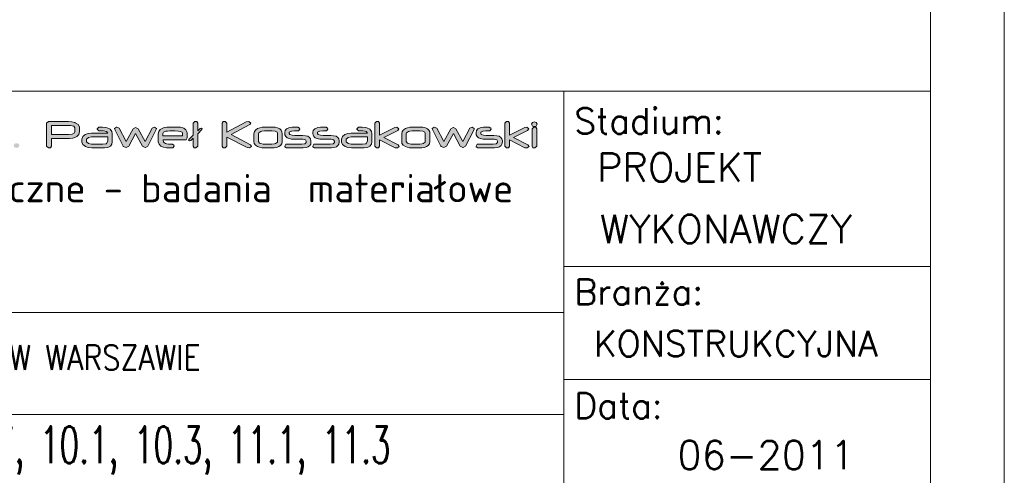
# Model space of a CAD drawing. Header units: millimetres. Extents: x -176817 to 571382, y -58489 to 156123.
# Tile 99 of 256: x -119630 to -118295, y 84586 to 85204. Entities that reach past the tile are written whole.
import ezdxf
from ezdxf.enums import TextEntityAlignment as Align

# ---------------------------------------------------------------- set-up
doc = ezdxf.new("R2010")
doc.units = ezdxf.units.MM
doc.header["$LTSCALE"] = 0.2
doc.layers.get('0').update_dxf_attribs({"lineweight": 13})
for name, color, linetype, lineweight in [('-AAA Cienka', 2, 'Continuous', 18), ('Konstrukcja', 2, 'Continuous', 13), ('Prz', 5, 'Continuous', 13), ('SIATKA', 5, 'Continuous', 13), ('TABELA', 7, 'Continuous', 13)]:
    doc.layers.add(name, color=color, linetype=linetype, lineweight=lineweight)
doc.styles.add('Annotative', font='txt')
doc.styles.add('ROMANS', font='romans.shx')

# ---------------------------------------------------------------- blocks, each defined once
blk = doc.blocks.new('structure pro')
h = blk.add_hatch(color=7)
h.dxf.hatch_style = 1
h.paths.add_polyline_path([(739.2, 22.6), (739.7, 24.1), (741.8, 25.2), (745.2, 25.6), (748.1, 25.6), (749.3, 27.4), (749.2, 28.6), (747.4, 29.9), (747.1, 29.9), (743.8, 29.7), (741, 29.4), (738.8, 28.9), (738.3, 28.6), (736, 27.2), (734.6, 25.2), (734.1, 22.6), (734.1, 8.3), (734.1, 7.8), (735.9, 6.3), (738.2, 6.5), (739.2, 8.3)])
h.paths.add_polyline_path([(553.3, 43.3), (550.3, 45.3), (549.9, 45.3), (544.2, 45.2), (539.6, 44.6), (536, 43.6), (535.1, 43.4), (531.2, 41), (528.9, 37.6), (528.1, 33.2), (528.1, 9.5), (528.2, 8.4), (531.2, 6.2), (535, 6.5), (536.7, 9.4), (536.7, 33.2), (537.6, 35.8), (540.9, 37.6), (546.6, 38.2), (551.4, 38.3), (553.5, 41.3)])
h.paths.add_polyline_path([(115.8, 43.3), (112.8, 45.3), (112.4, 45.3), (106.8, 45.2), (102.1, 44.6), (98.5, 43.6), (97.7, 43.4), (93.8, 41), (91.4, 37.6), (90.6, 33.2), (90.6, 9.5), (90.7, 8.4), (93.7, 6.2), (97.4, 6.5), (99.2, 9.4), (99.2, 33.2), (100.1, 35.8), (103.5, 37.6), (109.2, 38.2), (113.9, 38.3), (116, 41.3)])
h.paths.add_polyline_path([(1436.8, 35.1), (1434.6, 35.7), (1432.3, 35.1), (1431.2, 33.1), (1432.3, 31.1), (1434.6, 30.5), (1436.8, 31.1), (1437.9, 33.1)])
h.paths.add_polyline_path([(1436.1, 29.7), (1433.9, 30), (1432, 28), (1432, 8.3), (1433, 6.6), (1435.3, 6.3), (1437.2, 8.3), (1437.2, 28)])
h.paths.add_polyline_path([(1405.3, 36.1), (1403.1, 36.2), (1401.2, 34.3), (1401.2, 8.3), (1403.1, 6.3), (1405.3, 6.6), (1406.3, 8.3), (1406.3, 15.5), (1424, 6.6), (1426.5, 6.3), (1428.6, 8.1), (1427.3, 10), (1411.1, 18.1), (1426.9, 26.1), (1428.3, 27.9), (1426.1, 29.7), (1423.7, 29.5), (1406.3, 20.8), (1406.3, 34.3)])
h.paths.add_polyline_path([(1385.4, 28.6), (1383.6, 29.9), (1380.4, 29.8), (1377.9, 29.7), (1377.1, 29.7), (1374.5, 29.4), (1373.4, 29), (1370.7, 27.9), (1369.1, 26.1), (1368.7, 23.9), (1368.7, 22.6), (1368.8, 21), (1369.8, 19.2), (1371.3, 17.8), (1373.6, 16.9), (1376.6, 16.3), (1380.2, 16.1), (1388.6, 16.1), (1389.1, 16.1), (1392.1, 15.5), (1393, 14), (1393, 13.1), (1392.9, 12.5), (1391.4, 11.1), (1388.2, 10.7), (1370.7, 10.7), (1369.8, 10.5), (1368.7, 8.3), (1368.8, 7.7), (1370.7, 6.3), (1388.1, 6.3), (1389.6, 6.4), (1392.8, 6.8), (1395.2, 7.7), (1397, 9), (1398, 10.8), (1398.4, 13.1), (1398.4, 14.2), (1398.4, 14.4), (1398, 16.6), (1396.8, 18.3), (1394.9, 19.5), (1392.2, 20.2), (1388.9, 20.5), (1380.3, 20.5), (1377.1, 20.7), (1374.6, 21.4), (1373.9, 22.6), (1373.9, 23.9), (1373.9, 24.3), (1376.4, 25.4), (1376.7, 25.4), (1379.9, 25.5), (1383.6, 25.5), (1384.2, 25.6), (1385.6, 27.4)])
h.paths.add_polyline_path([(1324.3, 28.8), (1321.5, 30), (1321.5, 30), (1319.2, 28.3), (1319.5, 27.1), (1328.8, 8.5), (1329.1, 8.1), (1332.1, 6.7), (1332.4, 6.7), (1335.2, 8.4), (1343, 22.8), (1350.6, 8.5), (1350.7, 8.3), (1353.7, 6.8), (1354, 6.8), (1356.8, 8.5), (1366.4, 27.1), (1366.7, 28.3), (1366.7, 28.4), (1364.3, 30), (1361.6, 28.8), (1353.7, 13.5), (1345.9, 27.8), (1345.9, 27.9), (1343, 29.5), (1342.8, 29.5), (1340, 27.8), (1332.2, 13.5)])
h.paths.add_polyline_path([(1308.6, 29.7), (1305.1, 29.9), (1296.5, 29.9), (1294, 29.7), (1291.2, 29.2), (1288.8, 28.3), (1286.6, 26.9), (1285.1, 24.8), (1284.6, 22.4), (1284.6, 13.6), (1284.9, 11.4), (1286.4, 9.4), (1288.8, 7.8), (1290.8, 7.1), (1293.6, 6.6), (1296.5, 6.3), (1305.1, 6.3), (1307.5, 6.5), (1310.3, 7), (1312.6, 7.8), (1314.6, 9), (1316, 11.1), (1316.6, 13.6), (1316.6, 22.4), (1316.6, 22.4), (1316.3, 24.7), (1315.3, 26.6), (1313.7, 28), (1311.5, 29)])
h.paths.add_polyline_path([(1296.6, 25.5), (1305, 25.5), (1308.4, 25.2), (1310.6, 24.3), (1311.3, 22.8), (1311.3, 13.6), (1311.2, 12.9), (1308.8, 11.3), (1307.8, 11.1), (1305, 10.7), (1296.6, 10.7), (1295.1, 10.7), (1292.4, 11.2), (1291, 11.8), (1289.7, 13.6), (1289.7, 22.4), (1290, 23.4), (1292.3, 25), (1293.7, 25.3)], flags=16)
h.paths.add_polyline_path([(1258.5, 36.1), (1256.3, 36.2), (1254.4, 34.3), (1254.4, 8.3), (1256.3, 6.3), (1258.5, 6.6), (1259.5, 8.3), (1259.5, 15.5), (1277.2, 6.6), (1279.7, 6.3), (1281.8, 8.1), (1280.5, 10), (1264.3, 18.1), (1280.2, 26.1), (1281.5, 27.9), (1279.3, 29.7), (1276.9, 29.5), (1259.5, 20.8), (1259.5, 34.3)])
h.paths.add_polyline_path([(1240.1, 29.7), (1235.9, 29.9), (1233.9, 27.9), (1233.9, 27.6), (1235.9, 25.5), (1237, 25.5), (1237.3, 25.5), (1238.1, 25.6), (1238.8, 25.6), (1240.6, 25.5), (1244.3, 24.8), (1245.8, 23.1), (1227.5, 23.1), (1223.6, 22.8), (1220.5, 21.7), (1220.3, 21.6), (1217.6, 19.3), (1216.7, 16.2), (1216.7, 13.2), (1216.7, 13), (1217.7, 10.1), (1220.7, 7.8), (1223.9, 6.7), (1227.7, 6.3), (1240.3, 6.3), (1242.1, 6.4), (1246, 7), (1248.7, 8.5), (1250.4, 10.6), (1250.9, 13.4), (1250.9, 22.7), (1250.5, 25), (1248.7, 27.4), (1245.3, 29), (1243.6, 29.4)])
h.paths.add_polyline_path([(1240.4, 10.7), (1227.5, 10.7), (1224.2, 11.2), (1221.9, 13.3), (1221.9, 16.2), (1224.1, 18.2), (1227.5, 18.8), (1245.8, 18.8), (1245.8, 17.9), (1245.8, 16.7), (1245.8, 15.5), (1245.8, 14.7), (1245.8, 14.1), (1244.3, 11.3), (1244.1, 11.1)], flags=16)
h.paths.add_polyline_path([(1200.9, 28.6), (1199.1, 29.9), (1196, 29.8), (1193.5, 29.7), (1192.7, 29.7), (1190, 29.4), (1188.9, 29), (1186.3, 27.9), (1184.7, 26.1), (1184.2, 23.9), (1184.2, 22.6), (1184.4, 21), (1185.3, 19.2), (1186.9, 17.8), (1189.1, 16.9), (1192.1, 16.3), (1195.7, 16.1), (1204.1, 16.1), (1204.6, 16.1), (1207.6, 15.5), (1208.5, 14), (1208.5, 13.1), (1208.5, 12.5), (1207, 11.1), (1203.7, 10.7), (1186.2, 10.7), (1185.3, 10.5), (1184.3, 8.3), (1184.3, 7.7), (1186.2, 6.3), (1203.7, 6.3), (1205.2, 6.4), (1208.3, 6.8), (1210.8, 7.7), (1212.5, 9), (1213.6, 10.8), (1214, 13.1), (1214, 14.2), (1214, 14.4), (1213.5, 16.6), (1212.3, 18.3), (1210.4, 19.5), (1207.7, 20.2), (1204.4, 20.5), (1195.8, 20.5), (1192.7, 20.7), (1190.2, 21.4), (1189.4, 22.6), (1189.4, 23.9), (1189.4, 24.3), (1191.9, 25.4), (1192.2, 25.4), (1195.4, 25.5), (1199.1, 25.5), (1199.7, 25.6), (1201.1, 27.4)])
h.paths.add_polyline_path([(1169.1, 28.6), (1167.3, 29.9), (1164.2, 29.8), (1161.6, 29.7), (1160.9, 29.7), (1158.2, 29.4), (1157.1, 29), (1154.4, 27.9), (1152.8, 26.1), (1152.4, 23.9), (1152.4, 22.6), (1152.5, 21), (1153.5, 19.2), (1155, 17.8), (1157.3, 16.9), (1160.2, 16.3), (1163.9, 16.1), (1172.3, 16.1), (1172.7, 16.1), (1175.7, 15.5), (1176.7, 14), (1176.7, 13.1), (1176.6, 12.5), (1175.2, 11.1), (1171.9, 10.7), (1154.3, 10.7), (1153.5, 10.5), (1152.5, 8.3), (1152.5, 7.7), (1154.3, 6.3), (1171.9, 6.3), (1173.3, 6.4), (1176.5, 6.8), (1178.9, 7.7), (1180.7, 9), (1181.8, 10.8), (1182.1, 13.1), (1182.1, 14.2), (1182.1, 14.4), (1181.7, 16.6), (1180.5, 18.3), (1178.6, 19.5), (1175.9, 20.2), (1172.6, 20.5), (1163.9, 20.5), (1160.8, 20.7), (1158.3, 21.4), (1157.5, 22.6), (1157.5, 23.9), (1157.6, 24.3), (1160.1, 25.4), (1160.4, 25.4), (1163.6, 25.5), (1167.3, 25.5), (1167.9, 25.6), (1169.3, 27.4)])
h.paths.add_polyline_path([(1141.6, 29.7), (1138.2, 29.9), (1129.5, 29.9), (1127, 29.7), (1124.2, 29.2), (1121.8, 28.3), (1119.6, 26.9), (1118.1, 24.8), (1117.6, 22.4), (1117.6, 13.6), (1118, 11.4), (1119.4, 9.4), (1121.8, 7.8), (1123.9, 7.1), (1126.6, 6.6), (1129.5, 6.3), (1138.2, 6.3), (1140.5, 6.5), (1143.3, 7), (1145.6, 7.8), (1147.6, 9), (1149.1, 11.1), (1149.6, 13.6), (1149.6, 22.4), (1149.6, 22.4), (1149.2, 24.7), (1148.3, 26.6), (1146.7, 28), (1144.4, 29)])
h.paths.add_polyline_path([(1129.6, 25.5), (1138, 25.5), (1141.5, 25.2), (1143.7, 24.3), (1144.4, 22.8), (1144.4, 13.6), (1144.1, 12.9), (1141.9, 11.3), (1140.8, 11.1), (1138, 10.7), (1129.6, 10.7), (1128.1, 10.7), (1125.4, 11.2), (1123.9, 11.8), (1122.8, 13.6), (1122.8, 22.4), (1123, 23.4), (1125.4, 25), (1126.7, 25.3)], flags=16)
h.paths.add_polyline_path([(1087, 34.3), (1085, 36.2), (1082.7, 36.1), (1081.6, 34.3), (1081.6, 8.3), (1082.7, 6.6), (1085, 6.3), (1087, 8.3), (1087, 18.7), (1109.8, 6.7), (1112.6, 6.3), (1114.8, 8.1), (1113.6, 10), (1091.7, 21.6), (1112.8, 32.7), (1114.1, 34.5), (1111.9, 36.2), (1108.9, 36), (1087, 24.3)])
h.paths.add_polyline_path([(1052.9, 36.1), (1050.7, 36.2), (1048.8, 34.3), (1048.8, 20.6), (1044.1, 15.9), (1043.6, 15.1), (1044.6, 14.4), (1046.1, 14.7), (1048.8, 17.3), (1048.8, 8.3), (1049.9, 6.6), (1052.1, 6.3), (1054, 8.3), (1054, 22.3), (1058.8, 27), (1059.2, 27.8), (1058.2, 28.6), (1056.8, 28.3), (1054, 25.6), (1054, 34.3)])
h.paths.add_polyline_path([(1034.7, 29.7), (1031.5, 29.9), (1021.9, 29.9), (1019, 29.7), (1016.2, 29.3), (1013.9, 28.5), (1011.6, 27), (1010, 25), (1009.5, 22.4), (1009.5, 13.8), (1009.5, 13.1), (1010.4, 10.7), (1012.3, 8.5), (1013.1, 8.1), (1015.4, 7.1), (1018.6, 6.6), (1021.1, 6.4), (1022.3, 6.4), (1025.4, 6.3), (1026, 6.4), (1027.3, 8.3), (1027.2, 9.4), (1025.4, 10.7), (1023.9, 10.7), (1021.2, 10.8), (1018.8, 11.1), (1017.5, 11.5), (1015.5, 13), (1014.9, 15.5), (1014.9, 15.6), (1040.5, 15.6), (1040.9, 15.6), (1042, 17.7), (1042, 23.4), (1041.8, 24.7), (1040.6, 26.9), (1038.3, 28.6), (1037.2, 29)])
h.paths.add_polyline_path([(1022.7, 25.6), (1026.4, 25.6), (1028.1, 25.6), (1031.9, 25.3), (1034.7, 24.9), (1036.4, 24), (1036.9, 23), (1036.9, 20.1), (1014.7, 20.1), (1014.7, 22.8), (1015.2, 24), (1017.9, 25.2), (1019.9, 25.4)], flags=16)
h.paths.add_polyline_path([(965.2, 28.8), (962.5, 30), (962.4, 30), (960, 28.3), (960.4, 27.1), (969.8, 8.5), (969.9, 8.1), (973, 6.7), (973.3, 6.7), (976.1, 8.4), (983.8, 22.8), (991.5, 8.5), (991.5, 8.3), (994.5, 6.8), (994.9, 6.8), (997.7, 8.5), (1007.2, 27.1), (1007.6, 28.3), (1007.6, 28.4), (1005.2, 30), (1002.5, 28.8), (994.5, 13.5), (986.8, 27.8), (986.7, 27.9), (983.8, 29.5), (983.7, 29.5), (980.9, 27.8), (973.2, 13.5)])
h.paths.add_polyline_path([(946.6, 29.7), (942.4, 29.9), (940.4, 27.9), (940.4, 27.6), (942.4, 25.5), (943.6, 25.5), (943.8, 25.5), (944.6, 25.6), (945.4, 25.6), (947.1, 25.5), (950.9, 24.8), (952.3, 23.1), (934, 23.1), (930.2, 22.8), (927, 21.7), (926.8, 21.6), (924.1, 19.3), (923.2, 16.2), (923.2, 13.2), (923.2, 13), (924.2, 10.1), (927.2, 7.8), (930.4, 6.7), (934.2, 6.3), (946.8, 6.3), (948.7, 6.4), (952.5, 7), (955.3, 8.5), (956.9, 10.6), (957.5, 13.4), (957.5, 22.7), (957.1, 25), (955.2, 27.4), (951.8, 29), (950.1, 29.4)])
h.paths.add_polyline_path([(946.9, 10.7), (934, 10.7), (930.7, 11.2), (928.4, 13.3), (928.4, 16.2), (930.6, 18.2), (934, 18.8), (952.3, 18.8), (952.3, 17.9), (952.3, 16.7), (952.3, 15.5), (952.3, 14.7), (952.3, 14.1), (950.9, 11.3), (950.6, 11.1)], flags=16)
h.paths.add_polyline_path([(911.8, 36), (907.9, 36.2), (885.3, 36.2), (883.3, 34.3), (883.3, 8.3), (885.3, 6.3), (887.6, 6.6), (888.8, 8.3), (888.8, 17), (907.7, 17), (909.1, 17.1), (912.8, 17.5), (916, 18.5), (917.4, 19.2), (919.7, 21.7), (920.5, 25), (920.5, 29.6), (920.4, 30.3), (919, 33), (915.7, 34.9), (915.1, 35.2)])
h.paths.add_polyline_path([(888.8, 31.8), (908, 31.8), (910.4, 31.7), (913.9, 30.8), (915, 29.2), (915, 25.1), (914.6, 23.5), (912.3, 22.1), (908, 21.5), (888.8, 21.5)], flags=16)
h.paths.add_polyline_path([(851.5, 11.1), (852.6, 9.1), (851.5, 7), (849.2, 6.4), (847, 7), (845.9, 9.1), (847, 11.1), (849.2, 11.7)])
h.paths.add_polyline_path([(828.3, 38.5), (827.3, 38.7), (825.6, 38.1), (824.7, 36.4), (825.6, 34.8), (827.4, 34.2), (829.1, 34.9), (830, 36.4), (829.8, 37.4), (829.2, 38.1)])
h.paths.add_polyline_path([(842.5, 28.4), (840.8, 29.1), (838.9, 28.5), (812.4, 11.3), (811, 9.2), (812.2, 7), (814.6, 6.3), (841.7, 6.3), (841.8, 6.3), (843.7, 8.5), (843.7, 8.7), (841.7, 10.7), (820.2, 10.8), (842.5, 25.3), (843.1, 26.7)])
h.paths.add_polyline_path([(801, 29.6), (796.5, 29.9), (788, 29.9), (785, 29.7), (781.1, 29), (778.4, 27.7), (776.7, 25.7), (776.2, 23.1), (776.2, 8.3), (777.2, 6.6), (779.4, 6.3), (781.4, 8.3), (781.4, 23.2), (781.4, 23.4), (783.9, 25.3), (785.3, 25.4), (787.6, 25.5), (796.5, 25.5), (799, 25.5), (800.4, 25.3), (800.8, 25.3), (803, 23.2), (803, 8.3), (804.1, 6.6), (806.3, 6.3), (808.2, 8.3), (808.2, 23.2), (808, 24.8), (806.8, 27.1), (804.5, 28.6)])
h.paths.add_polyline_path([(771.8, 35.1), (769.5, 35.7), (767.2, 35.1), (766.1, 33.1), (767.2, 31.1), (769.5, 30.5), (771.8, 31.1), (772.9, 33.1)])
h.paths.add_polyline_path([(771.2, 29.7), (769, 30), (767, 28), (767, 8.3), (768, 6.6), (770.2, 6.3), (772.2, 8.3), (772.2, 28)])
h.paths.add_polyline_path([(730, 36), (727.8, 36.2), (725.8, 34.3), (725.8, 29.7), (710.5, 29.7), (706.8, 29.5), (703.2, 28.6), (700.6, 27.2), (698.9, 25.1), (698.2, 22.4), (698.1, 20.1), (698.1, 16.1), (698.2, 13), (698.5, 11.2), (699.9, 9.1), (702.4, 7.6), (706, 6.7), (710.5, 6.3), (718.4, 6.3), (719.5, 6.4), (723.2, 6.8), (726.4, 7.8), (727.5, 8.4), (730.2, 10.7), (731, 13.6), (731, 34.3)])
h.paths.add_polyline_path([(717.9, 10.7), (710.5, 10.7), (709.4, 10.7), (706.1, 11), (705, 11.4), (703.4, 14), (703.4, 22.3), (703.7, 23.4), (705.9, 24.9), (710.3, 25.3), (725.8, 25.3), (725.8, 13.7), (725.2, 12.2), (722.6, 11.1)], flags=16)
h.paths.add_polyline_path([(598.2, 45), (592.4, 45.3), (578.1, 45.3), (573.8, 45.2), (569.2, 44.3), (565.2, 42.7), (561.5, 40.4), (559, 37), (558.1, 32.8), (558.1, 18.4), (558.8, 14.7), (561.1, 11.3), (565.3, 8.6), (568.6, 7.5), (573.2, 6.5), (578.1, 6.2), (592.4, 6.2), (596.3, 6.3), (601.1, 7.1), (604.9, 8.6), (608.1, 10.7), (610.7, 14.1), (611.5, 18.4), (611.5, 32.8), (611.5, 33), (610.9, 36.8), (609.4, 39.9), (606.7, 42.3), (603, 44)])
h.paths.add_polyline_path([(578.2, 38.1), (592.2, 38.1), (597.9, 37.6), (601.6, 36.1), (602.8, 33.4), (602.8, 18.4), (602.5, 17), (598.6, 14.4), (596.9, 13.9), (592.2, 13.4), (578.2, 13.4), (575.7, 13.5), (571.3, 14.3), (568.9, 15.3), (566.8, 18.4), (566.8, 32.8), (567.2, 34.6), (571.1, 37.1), (573.3, 37.7)], flags=16)
h.paths.add_polyline_path([(509, 45.1), (502.8, 45.3), (489.1, 45.3), (484.5, 45.2), (479.7, 44.6), (476.2, 43.6), (472.7, 41.6), (470.3, 38.1), (469.4, 33.8), (469.4, -1.4), (469.6, -2.4), (472.6, -4.7), (476.3, -4.3), (478.1, -1.4), (478.1, 6.5), (504.9, 6.5), (510.1, 6.8), (514.9, 7.8), (518.7, 9.4), (521.4, 11.8), (523, 14.9), (523.6, 18.6), (523.6, 33.8), (523.5, 34.6), (522.8, 37.8), (520.9, 40.6), (518.1, 42.7), (514.1, 44.2)])
h.paths.add_polyline_path([(504.9, 13.7), (478.1, 13.7), (478.1, 33.5), (478.1, 33.9), (479.5, 36.3), (483.3, 37.7), (489.5, 38.1), (502.9, 38.1), (506.1, 38.1), (510.1, 37.8), (512.9, 36.8), (514.9, 33.8), (514.9, 18.5), (513.9, 16.1), (510.7, 14.3)], flags=16)
h.paths.add_polyline_path([(405.2, 45), (400.1, 45.4), (384, 45.4), (379.3, 45.2), (374.6, 44.4), (370.7, 43.1), (366.8, 40.6), (364.2, 37.2), (363.3, 33), (363.3, 18.6), (363.4, 17.5), (364.9, 13.4), (368.1, 9.8), (369.3, 9.1), (373.3, 7.5), (378.6, 6.5), (382.8, 6.3), (384.7, 6.2), (389.9, 6.2), (390.9, 6.3), (393.1, 9.4), (392.8, 11.3), (389.9, 13.4), (387.4, 13.5), (383, 13.6), (378.8, 14.1), (376.8, 14.8), (373.4, 17.3), (372.2, 21.3), (372.2, 21.6), (415.1, 21.6), (415.6, 21.6), (417.5, 25.1), (417.5, 34.6), (417.3, 36.8), (415.2, 40.4), (411.3, 43.2), (409.6, 43.9)])
h.paths.add_polyline_path([(385.4, 38.2), (391.6, 38.3), (394.2, 38.2), (400.7, 37.8), (405.4, 37), (408.2, 35.7), (409.1, 33.8), (409.1, 29.1), (372, 29.1), (372, 33.5), (372.8, 35.6), (377.4, 37.6), (380.7, 38)], flags=16)
edge = h.paths.add_edge_path()
edge.add_line((357.7, 38.3), (359.9, 41.3))
edge.add_line((359.9, 41.3), (359.6, 43.3))
edge.add_line((359.6, 43.3), (356.7, 45.3))
edge.add_line((356.7, 45.3), (356.2, 45.3))
edge.add_line((356.2, 45.3), (350.6, 45.2))
edge.add_line((350.6, 45.2), (345.9, 44.6))
edge.add_line((345.9, 44.6), (342.3, 43.6))
edge.add_line((342.3, 43.6), (341.5, 43.4))
edge.add_line((341.5, 43.4), (337.6, 41))
edge.add_line((337.6, 41), (335.2, 37.6))
edge.add_line((335.2, 37.6), (334.4, 33.2))
edge.add_line((334.4, 33.2), (334.4, 9.5))
edge.add_line((334.4, 9.5), (334.6, 8.4))
edge.add_line((334.6, 8.4), (337.5, 6.2))
edge.add_line((337.5, 6.2), (341.2, 6.5))
edge.add_line((341.2, 6.5), (343.1, 9.4))
edge.add_line((343.1, 9.4), (343.1, 33.2))
edge.add_line((343.1, 33.2), (344, 35.8))
edge.add_line((344, 35.8), (347.2, 37.6))
edge.add_line((347.2, 37.6), (352.9, 38.2))
edge.add_line((352.9, 38.2), (357.7, 38.3))
edge.add_line((357.7, 38.3), (352.9, 38.2))
h.paths.add_polyline_path([(281.7, 45.1), (278, 45.3), (277, 45.3), (274.8, 42.1), (274.8, 17.9), (274.9, 16.9), (275.6, 13.6), (277.5, 10.9), (280.5, 8.9), (284.6, 7.4), (289.7, 6.5), (295.8, 6.2), (299.9, 6.2), (300.2, 6.1), (302.7, 6.1), (304.5, 6.1), (305.2, 6.1), (311.7, 6.3), (317.1, 7.1), (321.6, 8.3), (325.1, 10), (327.5, 12.2), (329, 14.8), (329.5, 17.9), (329.5, 42.1), (329.4, 43.3), (326.3, 45.3), (322.5, 45.1), (320.7, 42.1), (320.7, 17.8), (320.7, 17.2), (319, 15.1), (315, 13.9), (308.6, 13.4), (295.8, 13.4), (293.7, 13.5), (288, 14.1), (284.6, 15.6), (283.4, 17.9), (283.4, 42.1)])
h.paths.add_polyline_path([(252.2, 55.7), (248.5, 56), (247.5, 55.9), (245.3, 52.7), (245.3, 45), (242.5, 45), (241, 44.8), (238.9, 41.5), (241, 38.1), (242.5, 38), (245.3, 37.9), (245.3, 9.4), (247, 6.5), (250.7, 6.2), (251.8, 6.3), (253.9, 9.4), (253.9, 37.9), (267.5, 37.9), (268.6, 38), (270.8, 41), (270.5, 42.9), (267.5, 45), (253.9, 45), (253.9, 52.7)])
h.paths.add_polyline_path([(236.1, 43.3), (232.9, 45.3), (198.7, 45.3), (194.2, 45.2), (189.2, 44.2), (185.3, 42.6), (182.6, 40.3), (180.9, 37.2), (180.4, 33.5), (180.4, 18.1), (181.1, 13.9), (183.4, 10.4), (187.4, 8), (190.2, 7.1), (194.8, 6.4), (200.6, 6.2), (232.5, 6.2), (234.4, 6.5), (236.4, 9.4), (236.2, 11.3), (233.2, 13.4), (200.8, 13.4), (199, 13.5), (193.4, 14.2), (190.1, 15.8), (189, 18.5), (189, 33.8), (190, 36), (193.4, 37.6), (199.4, 38.1), (232.9, 38.1), (234.4, 38.3), (236.3, 41.7)])
h.paths.add_polyline_path([(127.9, 45.1), (124.2, 45.3), (123.2, 45.3), (121, 42.1), (121, 17.9), (121, 16.9), (121.8, 13.6), (123.7, 10.9), (126.7, 8.9), (130.7, 7.4), (135.8, 6.5), (141.9, 6.2), (146, 6.2), (146.3, 6.1), (148.9, 6.1), (150.7, 6.1), (151.4, 6.1), (157.8, 6.3), (163.3, 7.1), (167.8, 8.3), (171.2, 10), (173.7, 12.2), (175.2, 14.8), (175.6, 17.9), (175.6, 42.1), (175.6, 43.3), (172.4, 45.3), (168.7, 45.1), (166.9, 42.1), (166.9, 17.8), (166.9, 17.2), (165.2, 15.1), (161.2, 13.9), (154.8, 13.4), (141.9, 13.4), (139.9, 13.5), (134.2, 14.1), (130.7, 15.6), (129.6, 17.9), (129.6, 42.1)])
h.paths.add_polyline_path([(69.3, 55.7), (65.6, 56), (64.6, 55.9), (62.5, 52.7), (62.5, 45), (59.7, 45), (58.1, 44.8), (56.1, 41.5), (58.1, 38.1), (59.7, 38), (62.5, 37.9), (62.5, 9.4), (64.2, 6.5), (67.9, 6.2), (68.9, 6.3), (71.1, 9.4), (71.1, 37.9), (84.7, 37.9), (85.8, 38), (87.9, 41), (87.7, 42.9), (84.7, 45), (71.1, 45), (71.1, 52.7)])
h.paths.add_polyline_path([(31.7, 43.3), (28.8, 45.3), (23.5, 45.3), (19.3, 45.2), (18, 45.1), (13.6, 44.5), (11.7, 44), (7.4, 42.1), (4.7, 39.1), (3.8, 35.3), (3.8, 33.2), (4.2, 30.5), (5.7, 27.6), (8.3, 25.3), (12.1, 23.7), (17.1, 22.8), (23.2, 22.4), (37.2, 22.4), (37.9, 22.4), (42.9, 21.5), (44.5, 18.8), (44.5, 17.4), (44.4, 16.4), (41.9, 14.2), (36.4, 13.4), (7.3, 13.4), (5.7, 13.1), (4, 9.4), (4.2, 8.4), (7.3, 6.2), (36.4, 6.2), (38.8, 6.3), (44.1, 6.9), (48.2, 8.4), (51.1, 10.7), (52.9, 13.6), (53.5, 17.4), (53.5, 19.2), (53.5, 19.5), (52.7, 23.2), (50.8, 26), (47.6, 28.1), (43.2, 29.4), (37.5, 29.8), (23.2, 29.8), (18, 30), (13.9, 31.2), (12.5, 33.3), (12.5, 35.3), (12.6, 36.1), (16.7, 38), (17.3, 38), (22.6, 38.1), (28.8, 38.1), (29.8, 38.2), (32, 41.3)])
edge = h.paths.add_edge_path()
edge.add_line((748.1, 25.6), (745.2, 25.6))
edge.add_line((551.4, 38.3), (546.6, 38.2))
edge.add_line((113.9, 38.3), (109.2, 38.2))
at = {"color": 7, "lineweight": 0}
for p, q in [((885.3, 36.2), (883.3, 34.3)), ((883.3, 34.3), (883.3, 8.3)), ((907.9, 36.2), (885.3, 36.2)), ((911.8, 36), (907.9, 36.2)), ((915.1, 35.2), (911.8, 36)), ((915.7, 34.9), (915.1, 35.2)), ((919, 33), (915.7, 34.9)), ((1050.7, 36.2), (1048.8, 34.3)), ((1048.8, 34.3), (1048.8, 20.6)), ((1052.9, 36.1), (1050.7, 36.2)), ((1054, 34.3), (1052.9, 36.1)), ((1054, 25.6), (1054, 34.3)), ((1082.7, 36.1), (1081.6, 34.3)), ((1081.6, 34.3), (1081.6, 8.3)), ((1085, 36.2), (1082.7, 36.1)), ((1087, 34.3), (1085, 36.2)), ((1108.9, 36), (1087, 24.3)), ((1087, 24.3), (1087, 34.3)), ((1111.9, 36.2), (1108.9, 36)), ((1114.1, 34.5), (1111.9, 36.2)), ((1112.8, 32.7), (1114.1, 34.5)), ((1256.3, 36.2), (1254.4, 34.3)), ((1254.4, 34.3), (1254.4, 8.3)), ((1258.5, 36.1), (1256.3, 36.2)), ((1259.5, 34.3), (1258.5, 36.1)), ((1259.5, 20.8), (1259.5, 34.3)), ((1403.1, 36.2), (1401.2, 34.3)), ((1401.2, 34.3), (1401.2, 8.3)), ((1405.3, 36.1), (1403.1, 36.2)), ((1406.3, 34.3), (1405.3, 36.1)), ((1406.3, 20.8), (1406.3, 34.3)), ((1432.3, 35.1), (1431.2, 33.1)), ((1434.6, 35.7), (1432.3, 35.1)), ((1436.8, 35.1), (1434.6, 35.7)), ((1437.9, 33.1), (1436.8, 35.1)), ((888.8, 21.5), (888.8, 31.8)), ((888.8, 31.8), (908, 31.8)), ((908, 31.8), (910.4, 31.7)), ((910.4, 31.7), (913.9, 30.8)), ((914.6, 23.5), (912.3, 22.1)), ((913.9, 30.8), (915, 29.2)), ((915, 25.1), (914.6, 23.5)), ((915, 29.2), (915, 25.1)), ((920.4, 30.3), (919, 33)), ((919.7, 21.7), (920.5, 25)), ((920.5, 29.6), (920.4, 30.3)), ((920.5, 25), (920.5, 29.6)), ((930.2, 22.8), (927, 21.7)), ((934, 23.1), (930.2, 22.8)), ((952.3, 23.1), (934, 23.1)), ((934, 23.1), (934, 23.1)), ((942.4, 29.9), (940.4, 27.9)), ((940.4, 27.9), (940.4, 27.6)), ((940.4, 27.6), (942.4, 25.5)), ((946.6, 29.7), (942.4, 29.9)), ((942.4, 25.5), (943.6, 25.5)), ((943.6, 25.5), (943.8, 25.5)), ((943.8, 25.5), (944.6, 25.6)), ((944.6, 25.6), (945.4, 25.6)), ((945.4, 25.6), (947.1, 25.5)), ((950.1, 29.4), (946.6, 29.7)), ((947.1, 25.5), (950.9, 24.8)), ((951.8, 29), (950.1, 29.4)), ((950.9, 24.8), (952.3, 23.1)), ((955.2, 27.4), (951.8, 29)), ((957.1, 25), (955.2, 27.4)), ((957.5, 22.7), (957.1, 25)), ((957.5, 13.4), (957.5, 22.7)), ((962.4, 30), (960, 28.3)), ((960, 28.3), (960.4, 27.1)), ((960.4, 27.1), (969.8, 8.5)), ((962.5, 30), (962.4, 30)), ((965.2, 28.8), (962.5, 30)), ((973.2, 13.5), (965.2, 28.8)), ((980.9, 27.8), (973.2, 13.5)), ((976.1, 8.4), (983.8, 22.8)), ((983.7, 29.5), (980.9, 27.8)), ((983.8, 29.5), (983.7, 29.5)), ((986.7, 27.9), (983.8, 29.5)), ((983.8, 22.8), (991.5, 8.5)), ((986.8, 27.8), (986.7, 27.9)), ((994.5, 13.5), (986.8, 27.8)), ((1002.5, 28.8), (994.5, 13.5)), ((997.7, 8.5), (1007.2, 27.1)), ((1005.2, 30), (1002.5, 28.8)), ((1007.6, 28.4), (1005.2, 30)), ((1007.2, 27.1), (1007.6, 28.3)), ((1007.6, 28.3), (1007.6, 28.4)), ((1010, 25), (1009.5, 22.4)), ((1009.5, 22.4), (1009.5, 13.8)), ((1011.6, 27), (1010, 25)), ((1013.9, 28.5), (1011.6, 27)), ((1016.2, 29.3), (1013.9, 28.5)), ((1014.7, 22.8), (1015.2, 24)), ((1014.7, 20.1), (1014.7, 22.8)), ((1015.2, 24), (1017.9, 25.2)), ((1019, 29.7), (1016.2, 29.3)), ((1017.9, 25.2), (1019.9, 25.4)), ((1021.9, 29.9), (1019, 29.7)), ((1019.9, 25.4), (1022.7, 25.6)), ((1031.5, 29.9), (1021.9, 29.9)), ((1022.7, 25.6), (1026.4, 25.6)), ((1026.4, 25.6), (1028.1, 25.6)), ((1028.1, 25.6), (1031.9, 25.3)), ((1034.7, 29.7), (1031.5, 29.9)), ((1031.9, 25.3), (1034.7, 24.9)), ((1037.2, 29), (1034.7, 29.7)), ((1034.7, 24.9), (1036.4, 24)), ((1036.4, 24), (1036.9, 23)), ((1036.9, 23), (1036.9, 20.1)), ((1038.3, 28.6), (1037.2, 29)), ((1040.6, 26.9), (1038.3, 28.6)), ((1041.8, 24.7), (1040.6, 26.9)), ((1042, 23.4), (1041.8, 24.7)), ((1042, 17.7), (1042, 23.4)), ((1056.8, 28.3), (1054, 25.6)), ((1054, 22.3), (1058.8, 27)), ((1054, 8.3), (1054, 22.3)), ((1058.2, 28.6), (1056.8, 28.3)), ((1059.2, 27.8), (1058.2, 28.6)), ((1058.8, 27), (1059.2, 27.8)), ((1091.7, 21.6), (1112.8, 32.7)), ((1118.1, 24.8), (1117.6, 22.4)), ((1117.6, 22.4), (1117.6, 13.6)), ((1119.6, 26.9), (1118.1, 24.8)), ((1121.8, 28.3), (1119.6, 26.9)), ((1124.2, 29.2), (1121.8, 28.3)), ((1122.8, 22.4), (1123, 23.4)), ((1122.8, 13.6), (1122.8, 22.4)), ((1123, 23.4), (1125.4, 25)), ((1127, 29.7), (1124.2, 29.2)), ((1125.4, 25), (1126.7, 25.3)), ((1126.7, 25.3), (1129.6, 25.5)), ((1129.5, 29.9), (1127, 29.7)), ((1138.2, 29.9), (1129.5, 29.9)), ((1129.6, 25.5), (1138, 25.5)), ((1138, 25.5), (1141.5, 25.2)), ((1141.6, 29.7), (1138.2, 29.9)), ((1141.5, 25.2), (1143.7, 24.3)), ((1144.4, 29), (1141.6, 29.7)), ((1143.7, 24.3), (1144.4, 22.8)), ((1146.7, 28), (1144.4, 29)), ((1144.4, 22.8), (1144.4, 13.6)), ((1148.3, 26.6), (1146.7, 28)), ((1149.2, 24.7), (1148.3, 26.6)), ((1149.6, 22.4), (1149.2, 24.7)), ((1149.6, 13.6), (1149.6, 22.4)), ((1149.6, 22.4), (1149.6, 22.4)), ((1152.8, 26.1), (1152.4, 23.9)), ((1152.4, 23.9), (1152.4, 22.6)), ((1152.4, 22.6), (1152.5, 21)), ((1154.4, 27.9), (1152.8, 26.1)), ((1157.1, 29), (1154.4, 27.9)), ((1158.2, 29.4), (1157.1, 29)), ((1157.5, 23.9), (1157.6, 24.3)), ((1157.5, 22.6), (1157.5, 23.9)), ((1158.3, 21.4), (1157.5, 22.6)), ((1157.6, 24.3), (1160.1, 25.4)), ((1160.9, 29.7), (1158.2, 29.4)), ((1160.1, 25.4), (1160.4, 25.4)), ((1160.4, 25.4), (1163.6, 25.5)), ((1161.6, 29.7), (1160.9, 29.7)), ((1164.2, 29.8), (1161.6, 29.7)), ((1163.6, 25.5), (1167.3, 25.5)), ((1167.3, 29.9), (1164.2, 29.8)), ((1169.1, 28.6), (1167.3, 29.9)), ((1167.3, 25.5), (1167.9, 25.6)), ((1167.9, 25.6), (1169.3, 27.4)), ((1169.3, 27.4), (1169.1, 28.6)), ((1184.7, 26.1), (1184.2, 23.9)), ((1184.2, 23.9), (1184.2, 22.6)), ((1184.2, 22.6), (1184.4, 21)), ((1186.3, 27.9), (1184.7, 26.1)), ((1188.9, 29), (1186.3, 27.9)), ((1190, 29.4), (1188.9, 29)), ((1189.4, 24.3), (1191.9, 25.4)), ((1189.4, 23.9), (1189.4, 24.3)), ((1189.4, 22.6), (1189.4, 23.9)), ((1190.2, 21.4), (1189.4, 22.6)), ((1192.7, 29.7), (1190, 29.4)), ((1191.9, 25.4), (1192.2, 25.4)), ((1192.2, 25.4), (1195.4, 25.5)), ((1193.5, 29.7), (1192.7, 29.7)), ((1196, 29.8), (1193.5, 29.7)), ((1195.4, 25.5), (1199.1, 25.5)), ((1199.1, 29.9), (1196, 29.8)), ((1200.9, 28.6), (1199.1, 29.9)), ((1199.1, 25.5), (1199.7, 25.6)), ((1199.7, 25.6), (1201.1, 27.4)), ((1201.1, 27.4), (1200.9, 28.6)), ((1223.6, 22.8), (1220.5, 21.7)), ((1227.5, 23.1), (1223.6, 22.8)), ((1245.8, 23.1), (1227.5, 23.1)), ((1227.5, 23.1), (1227.5, 23.1)), ((1235.9, 29.9), (1233.9, 27.9)), ((1233.9, 27.9), (1233.9, 27.6)), ((1233.9, 27.6), (1235.9, 25.5)), ((1240.1, 29.7), (1235.9, 29.9)), ((1235.9, 25.5), (1237, 25.5)), ((1237, 25.5), (1237.3, 25.5)), ((1237.3, 25.5), (1238.1, 25.6)), ((1238.1, 25.6), (1238.8, 25.6)), ((1238.8, 25.6), (1240.6, 25.5)), ((1243.6, 29.4), (1240.1, 29.7)), ((1240.6, 25.5), (1244.3, 24.8)), ((1245.3, 29), (1243.6, 29.4)), ((1244.3, 24.8), (1245.8, 23.1)), ((1248.7, 27.4), (1245.3, 29)), ((1250.5, 25), (1248.7, 27.4)), ((1250.9, 22.7), (1250.5, 25)), ((1250.9, 13.4), (1250.9, 22.7)), ((1276.9, 29.5), (1259.5, 20.8)), ((1264.3, 18.1), (1280.2, 26.1)), ((1279.3, 29.7), (1276.9, 29.5)), ((1281.5, 27.9), (1279.3, 29.7)), ((1280.2, 26.1), (1281.5, 27.9)), ((1285.1, 24.8), (1284.6, 22.4)), ((1284.6, 22.4), (1284.6, 13.6)), ((1286.6, 26.9), (1285.1, 24.8)), ((1288.8, 28.3), (1286.6, 26.9)), ((1291.2, 29.2), (1288.8, 28.3)), ((1289.7, 22.4), (1290, 23.4)), ((1289.7, 13.6), (1289.7, 22.4)), ((1290, 23.4), (1292.3, 25)), ((1294, 29.7), (1291.2, 29.2)), ((1292.3, 25), (1293.7, 25.3)), ((1293.7, 25.3), (1296.6, 25.5)), ((1296.5, 29.9), (1294, 29.7)), ((1305.1, 29.9), (1296.5, 29.9)), ((1296.6, 25.5), (1305, 25.5)), ((1305, 25.5), (1308.4, 25.2)), ((1308.6, 29.7), (1305.1, 29.9)), ((1308.4, 25.2), (1310.6, 24.3)), ((1311.5, 29), (1308.6, 29.7)), ((1310.6, 24.3), (1311.3, 22.8)), ((1311.3, 22.8), (1311.3, 13.6)), ((1313.7, 28), (1311.5, 29)), ((1315.3, 26.6), (1313.7, 28)), ((1316.3, 24.7), (1315.3, 26.6)), ((1316.6, 22.4), (1316.3, 24.7)), ((1316.6, 13.6), (1316.6, 22.4)), ((1316.6, 22.4), (1316.6, 22.4)), ((1321.5, 30), (1319.2, 28.3)), ((1319.2, 28.3), (1319.5, 27.1)), ((1319.5, 27.1), (1328.8, 8.5)), ((1321.5, 30), (1321.5, 30)), ((1324.3, 28.8), (1321.5, 30)), ((1332.2, 13.5), (1324.3, 28.8)), ((1340, 27.8), (1332.2, 13.5)), ((1335.2, 8.4), (1343, 22.8)), ((1342.8, 29.5), (1340, 27.8)), ((1343, 29.5), (1342.8, 29.5)), ((1345.9, 27.9), (1343, 29.5)), ((1343, 22.8), (1350.6, 8.5)), ((1345.9, 27.8), (1345.9, 27.9)), ((1353.7, 13.5), (1345.9, 27.8)), ((1361.6, 28.8), (1353.7, 13.5)), ((1356.8, 8.5), (1366.4, 27.1)), ((1364.3, 30), (1361.6, 28.8)), ((1366.7, 28.4), (1364.3, 30)), ((1366.4, 27.1), (1366.7, 28.3)), ((1366.7, 28.3), (1366.7, 28.4)), ((1369.1, 26.1), (1368.7, 23.9)), ((1368.7, 23.9), (1368.7, 22.6)), ((1368.7, 22.6), (1368.8, 21)), ((1370.7, 27.9), (1369.1, 26.1)), ((1373.4, 29), (1370.7, 27.9)), ((1374.5, 29.4), (1373.4, 29)), ((1373.9, 24.3), (1376.4, 25.4)), ((1373.9, 23.9), (1373.9, 24.3)), ((1373.9, 22.6), (1373.9, 23.9)), ((1374.6, 21.4), (1373.9, 22.6)), ((1377.1, 29.7), (1374.5, 29.4)), ((1376.4, 25.4), (1376.7, 25.4)), ((1376.7, 25.4), (1379.9, 25.5)), ((1377.9, 29.7), (1377.1, 29.7)), ((1380.4, 29.8), (1377.9, 29.7)), ((1379.9, 25.5), (1383.6, 25.5)), ((1383.6, 29.9), (1380.4, 29.8)), ((1385.4, 28.6), (1383.6, 29.9)), ((1383.6, 25.5), (1384.2, 25.6)), ((1384.2, 25.6), (1385.6, 27.4)), ((1385.6, 27.4), (1385.4, 28.6)), ((1423.7, 29.5), (1406.3, 20.8)), ((1411.1, 18.1), (1426.9, 26.1)), ((1426.1, 29.7), (1423.7, 29.5)), ((1428.3, 27.9), (1426.1, 29.7)), ((1426.9, 26.1), (1428.3, 27.9)), ((1431.2, 33.1), (1432.3, 31.1)), ((1433.9, 30), (1432, 28)), ((1432, 28), (1432, 8.3)), ((1432.3, 31.1), (1434.6, 30.5)), ((1436.1, 29.7), (1433.9, 30)), ((1434.6, 30.5), (1436.8, 31.1)), ((1437.2, 28), (1436.1, 29.7)), ((1436.8, 31.1), (1437.9, 33.1)), ((1437.2, 8.3), (1437.2, 28)), ((908, 21.5), (888.8, 21.5)), ((888.8, 8.3), (888.8, 17)), ((888.8, 17), (907.7, 17)), ((907.7, 17), (909.1, 17.1)), ((912.3, 22.1), (908, 21.5)), ((909.1, 17.1), (912.8, 17.5)), ((912.8, 17.5), (916, 18.5)), ((916, 18.5), (917.4, 19.2)), ((917.4, 19.2), (919.7, 21.7)), ((924.1, 19.3), (923.2, 16.2)), ((923.2, 16.2), (923.2, 13.2)), ((923.2, 13.2), (923.2, 13)), ((923.2, 13), (924.2, 10.1)), ((926.8, 21.6), (924.1, 19.3)), ((927, 21.7), (926.8, 21.6)), ((928.4, 16.2), (930.6, 18.2)), ((928.4, 13.3), (928.4, 16.2)), ((930.7, 11.2), (928.4, 13.3)), ((930.6, 18.2), (934, 18.8)), ((934, 10.7), (930.7, 11.2)), ((934, 18.8), (952.3, 18.8)), ((950.6, 11.1), (946.9, 10.7)), ((950.9, 11.3), (950.6, 11.1)), ((952.3, 14.1), (950.9, 11.3)), ((952.3, 18.8), (952.3, 17.9)), ((952.3, 17.9), (952.3, 16.7)), ((952.3, 16.7), (952.3, 15.5)), ((952.3, 15.5), (952.3, 14.7)), ((952.3, 14.7), (952.3, 14.1)), ((956.9, 10.6), (957.5, 13.4)), ((1009.5, 13.8), (1009.5, 13.1)), ((1009.5, 13.1), (1010.4, 10.7)), ((1036.9, 20.1), (1014.7, 20.1)), ((1014.9, 15.5), (1014.9, 15.6)), ((1014.9, 15.6), (1040.5, 15.6)), ((1015.5, 13), (1014.9, 15.5)), ((1017.5, 11.5), (1015.5, 13)), ((1018.8, 11.1), (1017.5, 11.5)), ((1021.2, 10.8), (1018.8, 11.1)), ((1040.5, 15.6), (1040.9, 15.6)), ((1040.9, 15.6), (1042, 17.7)), ((1044.1, 15.9), (1043.6, 15.1)), ((1043.6, 15.1), (1044.6, 14.4)), ((1048.8, 20.6), (1044.1, 15.9)), ((1044.6, 14.4), (1046.1, 14.7)), ((1046.1, 14.7), (1048.8, 17.3)), ((1048.8, 17.3), (1048.8, 8.3)), ((1087, 18.7), (1109.8, 6.7)), ((1087, 8.3), (1087, 18.7)), ((1113.6, 10), (1091.7, 21.6)), ((1117.6, 13.6), (1118, 11.4)), ((1118, 11.4), (1119.4, 9.4)), ((1123.9, 11.8), (1122.8, 13.6)), ((1125.4, 11.2), (1123.9, 11.8)), ((1128.1, 10.7), (1125.4, 11.2)), ((1141.9, 11.3), (1140.8, 11.1)), ((1144.1, 12.9), (1141.9, 11.3)), ((1144.4, 13.6), (1144.1, 12.9)), ((1149.1, 11.1), (1149.6, 13.6)), ((1152.5, 21), (1153.5, 19.2)), ((1153.5, 19.2), (1155, 17.8)), ((1155, 17.8), (1157.3, 16.9)), ((1157.3, 16.9), (1160.2, 16.3)), ((1160.8, 20.7), (1158.3, 21.4)), ((1160.2, 16.3), (1163.9, 16.1)), ((1163.9, 20.5), (1160.8, 20.7)), ((1172.6, 20.5), (1163.9, 20.5)), ((1163.9, 16.1), (1172.3, 16.1)), ((1175.2, 11.1), (1171.9, 10.7)), ((1172.3, 16.1), (1172.7, 16.1)), ((1175.9, 20.2), (1172.6, 20.5)), ((1172.7, 16.1), (1175.7, 15.5)), ((1176.6, 12.5), (1175.2, 11.1)), ((1175.7, 15.5), (1176.7, 14)), ((1178.6, 19.5), (1175.9, 20.2)), ((1176.7, 13.1), (1176.6, 12.5)), ((1176.7, 14), (1176.7, 13.1)), ((1180.5, 18.3), (1178.6, 19.5)), ((1181.7, 16.6), (1180.5, 18.3)), ((1182.1, 14.4), (1181.7, 16.6)), ((1181.8, 10.8), (1182.1, 13.1)), ((1182.1, 14.2), (1182.1, 14.4)), ((1182.1, 13.1), (1182.1, 14.2)), ((1184.4, 21), (1185.3, 19.2)), ((1185.3, 19.2), (1186.9, 17.8)), ((1186.9, 17.8), (1189.1, 16.9)), ((1189.1, 16.9), (1192.1, 16.3)), ((1192.7, 20.7), (1190.2, 21.4)), ((1192.1, 16.3), (1195.7, 16.1)), ((1195.8, 20.5), (1192.7, 20.7)), ((1195.7, 16.1), (1204.1, 16.1)), ((1204.4, 20.5), (1195.8, 20.5)), ((1207, 11.1), (1203.7, 10.7)), ((1204.1, 16.1), (1204.6, 16.1)), ((1207.7, 20.2), (1204.4, 20.5)), ((1204.6, 16.1), (1207.6, 15.5)), ((1208.5, 12.5), (1207, 11.1)), ((1207.6, 15.5), (1208.5, 14)), ((1210.4, 19.5), (1207.7, 20.2)), ((1208.5, 14), (1208.5, 13.1)), ((1208.5, 13.1), (1208.5, 12.5)), ((1212.3, 18.3), (1210.4, 19.5)), ((1213.5, 16.6), (1212.3, 18.3)), ((1214, 14.4), (1213.5, 16.6)), ((1213.6, 10.8), (1214, 13.1)), ((1214, 14.2), (1214, 14.4)), ((1214, 13.1), (1214, 14.2)), ((1217.6, 19.3), (1216.7, 16.2)), ((1216.7, 16.2), (1216.7, 13.2)), ((1216.7, 13.2), (1216.7, 13)), ((1216.7, 13), (1217.7, 10.1)), ((1220.3, 21.6), (1217.6, 19.3)), ((1220.5, 21.7), (1220.3, 21.6)), ((1221.9, 16.2), (1224.1, 18.2)), ((1221.9, 13.3), (1221.9, 16.2)), ((1224.2, 11.2), (1221.9, 13.3)), ((1224.1, 18.2), (1227.5, 18.8)), ((1227.5, 10.7), (1224.2, 11.2)), ((1227.5, 18.8), (1245.8, 18.8)), ((1244.1, 11.1), (1240.4, 10.7)), ((1244.3, 11.3), (1244.1, 11.1)), ((1245.8, 14.1), (1244.3, 11.3)), ((1245.8, 18.8), (1245.8, 17.9)), ((1245.8, 17.9), (1245.8, 16.7)), ((1245.8, 16.7), (1245.8, 15.5)), ((1245.8, 15.5), (1245.8, 14.7)), ((1245.8, 14.7), (1245.8, 14.1)), ((1250.4, 10.6), (1250.9, 13.4)), ((1259.5, 20.8), (1259.5, 20.8)), ((1259.5, 15.5), (1277.2, 6.6)), ((1259.5, 8.3), (1259.5, 15.5)), ((1280.5, 10), (1264.3, 18.1)), ((1284.6, 13.6), (1284.9, 11.4)), ((1284.9, 11.4), (1286.4, 9.4)), ((1291, 11.8), (1289.7, 13.6)), ((1292.4, 11.2), (1291, 11.8)), ((1295.1, 10.7), (1292.4, 11.2)), ((1308.8, 11.3), (1307.8, 11.1)), ((1311.2, 12.9), (1308.8, 11.3)), ((1311.3, 13.6), (1311.2, 12.9)), ((1316, 11.1), (1316.6, 13.6)), ((1368.8, 21), (1369.8, 19.2)), ((1369.8, 19.2), (1371.3, 17.8)), ((1371.3, 17.8), (1373.6, 16.9)), ((1373.6, 16.9), (1376.6, 16.3)), ((1377.1, 20.7), (1374.6, 21.4)), ((1376.6, 16.3), (1380.2, 16.1)), ((1380.3, 20.5), (1377.1, 20.7)), ((1380.2, 16.1), (1388.6, 16.1)), ((1388.9, 20.5), (1380.3, 20.5)), ((1391.4, 11.1), (1388.2, 10.7)), ((1388.6, 16.1), (1389.1, 16.1)), ((1392.2, 20.2), (1388.9, 20.5)), ((1389.1, 16.1), (1392.1, 15.5)), ((1392.9, 12.5), (1391.4, 11.1)), ((1392.1, 15.5), (1393, 14)), ((1394.9, 19.5), (1392.2, 20.2)), ((1393, 13.1), (1392.9, 12.5)), ((1393, 14), (1393, 13.1)), ((1396.8, 18.3), (1394.9, 19.5)), ((1398, 16.6), (1396.8, 18.3)), ((1398.4, 14.4), (1398, 16.6)), ((1398, 10.8), (1398.4, 13.1)), ((1398.4, 14.2), (1398.4, 14.4)), ((1398.4, 13.1), (1398.4, 14.2)), ((1406.3, 20.8), (1406.3, 20.8)), ((1406.3, 15.5), (1424, 6.6)), ((1406.3, 8.3), (1406.3, 15.5)), ((1427.3, 10), (1411.1, 18.1)), ((883.3, 8.3), (885.3, 6.3)), ((885.3, 6.3), (887.6, 6.6)), ((887.6, 6.6), (888.8, 8.3)), ((924.2, 10.1), (927.2, 7.8)), ((927.2, 7.8), (927.2, 7.8)), ((927.2, 7.8), (930.4, 6.7)), ((930.4, 6.7), (934.2, 6.3)), ((946.9, 10.7), (934, 10.7)), ((934.2, 6.3), (946.8, 6.3)), ((946.8, 6.3), (948.7, 6.4)), ((948.7, 6.4), (952.5, 7)), ((952.5, 7), (955.3, 8.5)), ((955.3, 8.5), (956.9, 10.6)), ((969.8, 8.5), (969.9, 8.1)), ((969.9, 8.1), (973, 6.7)), ((973, 6.7), (973.3, 6.7)), ((973.3, 6.7), (976.1, 8.4)), ((991.5, 8.5), (991.5, 8.3)), ((991.5, 8.3), (994.5, 6.8)), ((994.5, 6.8), (994.9, 6.8)), ((994.9, 6.8), (997.7, 8.5)), ((1010.4, 10.7), (1012.3, 8.5)), ((1012.3, 8.5), (1013.1, 8.1)), ((1013.1, 8.1), (1015.4, 7.1)), ((1015.4, 7.1), (1018.6, 6.6)), ((1018.6, 6.6), (1021.1, 6.4)), ((1021.1, 6.4), (1022.3, 6.4)), ((1023.9, 10.7), (1021.2, 10.8)), ((1022.3, 6.4), (1025.4, 6.3)), ((1025.4, 10.7), (1023.9, 10.7)), ((1027.2, 9.4), (1025.4, 10.7)), ((1025.4, 6.3), (1026, 6.4)), ((1026, 6.4), (1027.3, 8.3)), ((1027.3, 8.3), (1027.2, 9.4)), ((1048.8, 8.3), (1049.9, 6.6)), ((1049.9, 6.6), (1052.1, 6.3)), ((1052.1, 6.3), (1054, 8.3)), ((1081.6, 8.3), (1082.7, 6.6)), ((1082.7, 6.6), (1085, 6.3)), ((1085, 6.3), (1087, 8.3)), ((1109.8, 6.7), (1112.6, 6.3)), ((1112.6, 6.3), (1114.8, 8.1)), ((1114.8, 8.1), (1113.6, 10)), ((1119.4, 9.4), (1121.8, 7.8)), ((1121.8, 7.8), (1123.9, 7.1)), ((1123.9, 7.1), (1126.6, 6.6)), ((1126.6, 6.6), (1129.5, 6.3)), ((1129.6, 10.7), (1128.1, 10.7)), ((1129.5, 6.3), (1138.2, 6.3)), ((1138, 10.7), (1129.6, 10.7)), ((1140.8, 11.1), (1138, 10.7)), ((1138.2, 6.3), (1140.5, 6.5)), ((1140.5, 6.5), (1143.3, 7)), ((1143.3, 7), (1145.6, 7.8)), ((1145.6, 7.8), (1147.6, 9)), ((1147.6, 9), (1149.1, 11.1)), ((1153.5, 10.5), (1152.5, 8.3)), ((1152.5, 8.3), (1152.5, 7.7)), ((1152.5, 7.7), (1154.3, 6.3)), ((1154.3, 10.7), (1153.5, 10.5)), ((1171.9, 10.7), (1154.3, 10.7)), ((1154.3, 6.3), (1171.9, 6.3)), ((1171.9, 6.3), (1173.3, 6.4)), ((1173.3, 6.4), (1176.5, 6.8)), ((1176.5, 6.8), (1178.9, 7.7)), ((1178.9, 7.7), (1180.7, 9)), ((1180.7, 9), (1181.8, 10.8)), ((1185.3, 10.5), (1184.3, 8.3)), ((1184.3, 8.3), (1184.3, 7.7)), ((1184.3, 7.7), (1186.2, 6.3)), ((1186.2, 10.7), (1185.3, 10.5)), ((1203.7, 10.7), (1186.2, 10.7)), ((1186.2, 6.3), (1203.7, 6.3)), ((1203.7, 6.3), (1205.2, 6.4)), ((1205.2, 6.4), (1208.3, 6.8)), ((1208.3, 6.8), (1210.8, 7.7)), ((1210.8, 7.7), (1212.5, 9)), ((1212.5, 9), (1213.6, 10.8)), ((1217.7, 10.1), (1220.7, 7.8)), ((1220.7, 7.8), (1220.7, 7.8)), ((1220.7, 7.8), (1223.9, 6.7)), ((1223.9, 6.7), (1227.7, 6.3)), ((1240.4, 10.7), (1227.5, 10.7)), ((1227.7, 6.3), (1240.3, 6.3)), ((1240.3, 6.3), (1242.1, 6.4)), ((1242.1, 6.4), (1246, 7)), ((1246, 7), (1248.7, 8.5)), ((1248.7, 8.5), (1250.4, 10.6)), ((1254.4, 8.3), (1256.3, 6.3)), ((1256.3, 6.3), (1258.5, 6.6)), ((1258.5, 6.6), (1259.5, 8.3)), ((1277.2, 6.6), (1279.7, 6.3)), ((1279.7, 6.3), (1281.8, 8.1)), ((1281.8, 8.1), (1280.5, 10)), ((1286.4, 9.4), (1288.8, 7.8)), ((1288.8, 7.8), (1290.8, 7.1)), ((1290.8, 7.1), (1293.6, 6.6)), ((1293.6, 6.6), (1296.5, 6.3)), ((1296.6, 10.7), (1295.1, 10.7)), ((1296.5, 6.3), (1305.1, 6.3)), ((1305, 10.7), (1296.6, 10.7)), ((1307.8, 11.1), (1305, 10.7)), ((1305.1, 6.3), (1307.5, 6.5)), ((1307.5, 6.5), (1310.3, 7)), ((1310.3, 7), (1312.6, 7.8)), ((1312.6, 7.8), (1314.6, 9)), ((1314.6, 9), (1316, 11.1)), ((1328.8, 8.5), (1329.1, 8.1)), ((1329.1, 8.1), (1332.1, 6.7)), ((1332.1, 6.7), (1332.4, 6.7)), ((1332.4, 6.7), (1335.2, 8.4)), ((1350.6, 8.5), (1350.7, 8.3)), ((1350.7, 8.3), (1353.7, 6.8)), ((1353.7, 6.8), (1354, 6.8)), ((1354, 6.8), (1356.8, 8.5)), ((1369.8, 10.5), (1368.7, 8.3)), ((1368.7, 8.3), (1368.8, 7.7)), ((1368.8, 7.7), (1370.7, 6.3)), ((1370.7, 10.7), (1369.8, 10.5)), ((1388.2, 10.7), (1370.7, 10.7)), ((1370.7, 6.3), (1388.1, 6.3)), ((1388.1, 6.3), (1389.6, 6.4)), ((1389.6, 6.4), (1392.8, 6.8)), ((1392.8, 6.8), (1395.2, 7.7)), ((1395.2, 7.7), (1397, 9)), ((1397, 9), (1398, 10.8)), ((1401.2, 8.3), (1403.1, 6.3)), ((1403.1, 6.3), (1405.3, 6.6)), ((1405.3, 6.6), (1406.3, 8.3)), ((1424, 6.6), (1426.5, 6.3)), ((1426.5, 6.3), (1428.6, 8.1)), ((1428.6, 8.1), (1427.3, 10)), ((1432, 8.3), (1433, 6.6)), ((1433, 6.6), (1435.3, 6.3)), ((1435.3, 6.3), (1437.2, 8.3))]:
    blk.add_line(p, q, dxfattribs=at)
blk = doc.blocks.new('A$C72E22663')
at = {"layer": 'Prz'}
blk.add_lwpolyline([(-1140, 0), (0, 0), (0, 459.29), (-1140, 459.29)], close=True, dxfattribs=at)
at = {"layer": 'TABELA', "color": 3}
for p, q in [((-248.8, 459.29), (-248.8, 0)), ((-248.8, 340.5), (0, 340.5)), ((-1140, 309.42), (-248.8, 309.42)), ((-248.8, 263.88), (0, 263.88)), ((-1140, 240.18), (-248.8, 240.18))]:
    blk.add_line(p, q, dxfattribs=at)
at = {"color": 7, "xscale": 0.6000000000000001, "yscale": 0.6000000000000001, "zscale": 0.6000000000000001}
blk.add_blockref('structure pro', (-1129.49, 417.06), dxfattribs=at)
at = {"layer": 'Konstrukcja', "color": 3, "insert": (-1129.09, 287.2), "char_height": 16.8, "width": 819.9123, "attachment_point": 1, "style": 'ROMANS'}
blk.add_mtext('\\pt151.2;{\\W0.9;\\C4;Inwestycja:\\W0.7;  ^I\\W0.85;MUZEUM HISTORII ŻYDÓW POLSKICH W WARSZAWIE }', dxfattribs=at)
at = {"layer": 'TABELA', "color": 4, "style": 'ROMANS'}
for s, p in [('Stadium:', (-241.7, 430.49)), ('Branża:', (-241.7, 314.69)), ('Data:', (-241.7, 237.58))]:
    blk.add_text(s, height=17.28, rotation=360, dxfattribs=at).set_placement(p)
at = {"layer": 'TABELA', "color": 2, "style": 'ROMANS'}
for s, height, p in [('PROJEKT', 19.2, (-226.33, 407.77)), ('WYKONAWCZY', 19.2, (-224.32, 366.01)), ('KONSTRUKCYJNA', 17.28, (-228.44, 288.21))]:
    blk.add_text(s, height=height, dxfattribs=at).set_placement(p, align=Align.MIDDLE_LEFT)
at = {"layer": 'TABELA', "color": 3, "insert": (-1127.87, 403.18), "char_height": 23, "width": 879.0694, "attachment_point": 1, "rotation": 360, "style": 'Annotative'}
blk.add_mtext('{\\fISOCPEUR|b0|i0|c238|p34;\\H0.83333x;\\C7;projekty  budowlane - ekspertyzy  techniczne - badania  materiałowe}', dxfattribs=at)

msp = doc.modelspace()

# ---------------------------------------------------------------- linework, layer by layer
at = {"layer": '-AAA Cienka'}
for points in [[(-136234.6261, 84087.9094), (-118294.6976, 84087.9094), (-118294.6976, 95247.9094), (-136234.6261, 95247.9094)], [(-136134.6261, 84187.9094), (-118394.6976, 84187.9094), (-118394.6976, 95147.9094), (-136134.6261, 95147.9094)]]:
    msp.add_lwpolyline(points, close=True, dxfattribs=at)

# ---------------------------------------------------------------- block references
at = {"layer": 'SIATKA', "color": 42, "xscale": 2, "yscale": 2, "zscale": 2}
msp.add_blockref('A$C72E22663', (-118394.6976, 84187.9094), dxfattribs=at)

# ---------------------------------------------------------------- texts
at = {"layer": 'TABELA', "color": 2, "style": 'ROMANS', "width": 0.62}
msp.add_text('Siatki 8.3, 8.5 9.3, 9.5, 9.7, 10.1, 10.3, 11.1, 11.3', height=50, rotation=359.9999951, dxfattribs=at).set_placement((-120227.2847, 84602.1772))
at = {"layer": 'TABELA', "color": 2, "style": 'ROMANS'}
msp.add_text('06-2011', height=38.4, dxfattribs=at).set_placement((-118738.19, 84613.3487), align=Align.MIDDLE_LEFT)

doc.saveas('drawing.dxf')
